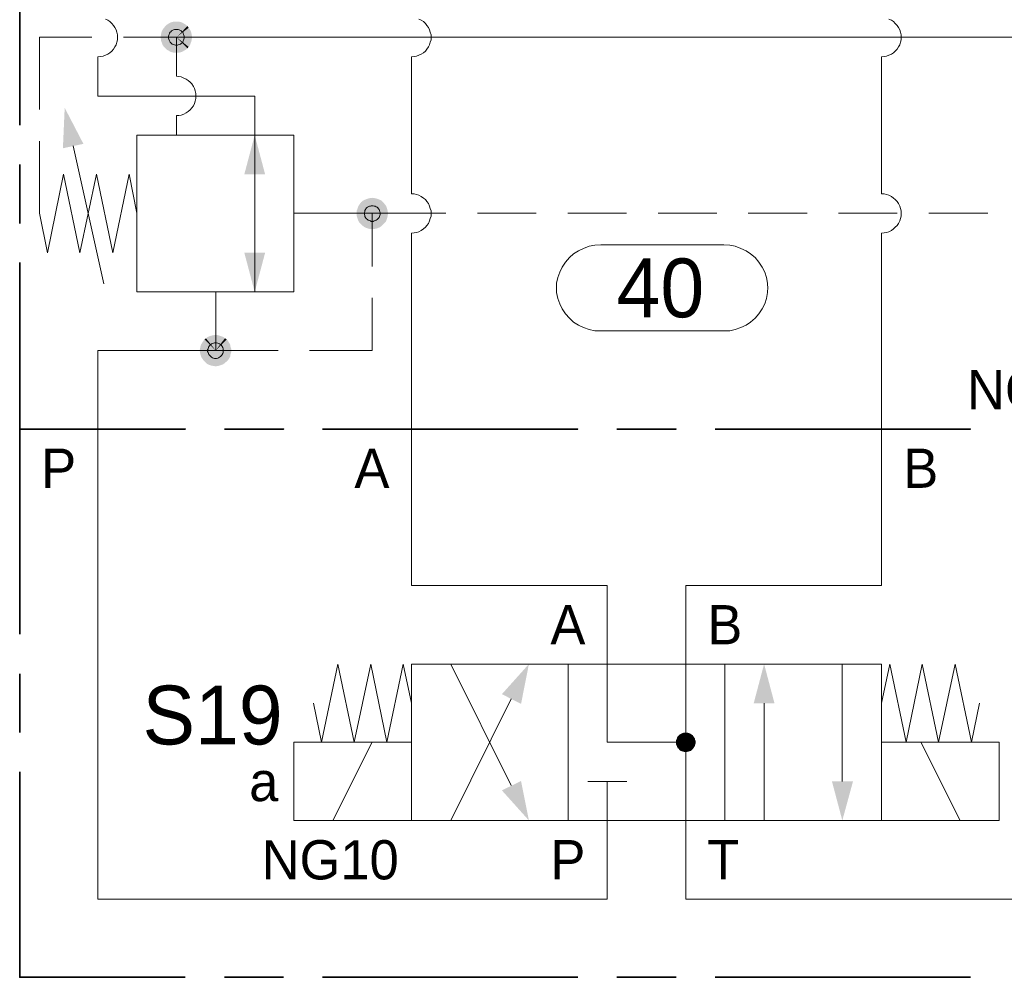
# Model space of a CAD drawing. Header units: millimetres. Extents: x 0 to 203, y 0 to 47.
# Tile 54 of 196: x 5 to 6.98, y 28.56 to 30.48. Entities that reach past the tile are written whole.
import ezdxf

# ---------------------------------------------------------------- set-up
doc = ezdxf.new("R2010")
doc.units = ezdxf.units.MM
for name, color, linetype in [('PDF_Geomertry', 7, 'Continuous'), ('PDF_Solid Fills', 7, 'Continuous'), ('PDF_Text', 7, 'Continuous')]:
    doc.layers.add(name, color=color, linetype=linetype)
doc.styles.add('PDF Arial', font='txt')

msp = doc.modelspace()

# ---------------------------------------------------------------- hatches: boundary and pattern name
at = {"layer": 'PDF_Solid Fills', "transparency": 33554559}
for points in [[(5.316, 30.4415), (5.3076, 30.4721), (5.3118, 30.4729)], [(5.316, 30.4415), (5.3118, 30.4729), (5.316, 30.4729)], [(5.316, 30.4415), (5.3196, 30.4729), (5.3238, 30.4721)], [(5.316, 30.4415), (5.316, 30.4729), (5.3196, 30.4729)], [(5.316, 30.4415), (5.2854, 30.4499), (5.2868, 30.4535)], [(5.316, 30.4415), (5.2868, 30.4535), (5.2882, 30.4568)], [(5.316, 30.4415), (5.2882, 30.4568), (5.291, 30.4604)], [(5.316, 30.4415), (5.291, 30.4604), (5.2938, 30.4638)], [(5.316, 30.4415), (5.2938, 30.4638), (5.2965, 30.4665)], [(5.316, 30.4415), (5.2965, 30.4665), (5.3001, 30.4687)], [(5.316, 30.4415), (5.3001, 30.4687), (5.3035, 30.4707)], [(5.316, 30.4415), (5.3035, 30.4707), (5.3076, 30.4721)], [(5.316, 30.4415), (5.3238, 30.4721), (5.3279, 30.4707)], [(5.316, 30.4415), (5.3279, 30.4707), (5.3312, 30.4687)], [(5.316, 30.4415), (5.3312, 30.4687), (5.3349, 30.4665)], [(5.316, 30.4415), (5.3349, 30.4665), (5.3382, 30.4638)], [(5.316, 30.4415), (5.3382, 30.4638), (5.3404, 30.4604)], [(5.316, 30.4415), (5.3404, 30.4604), (5.3432, 30.4568)], [(5.316, 30.4415), (5.3432, 30.4568), (5.3446, 30.4535)], [(5.316, 30.4415), (5.3446, 30.4535), (5.346, 30.4499)], [(5.316, 30.4415), (5.284, 30.4415), (5.2849, 30.4457)], [(5.316, 30.4415), (5.2849, 30.4374), (5.284, 30.4415)], [(5.316, 30.4415), (5.2849, 30.4457), (5.2854, 30.4499)], [(5.316, 30.4415), (5.2854, 30.4332), (5.2849, 30.4374)], [(5.316, 30.4415), (5.2868, 30.4299), (5.2854, 30.4332)], [(5.316, 30.4415), (5.2882, 30.4257), (5.2868, 30.4299)], [(5.316, 30.4415), (5.291, 30.4221), (5.2882, 30.4257)], [(5.316, 30.4415), (5.2938, 30.4193), (5.291, 30.4221)], [(5.316, 30.4415), (5.2965, 30.4165), (5.2938, 30.4193)], [(5.316, 30.4415), (5.3001, 30.4146), (5.2965, 30.4165)], [(5.316, 30.4415), (5.3035, 30.4124), (5.3001, 30.4146)], [(5.316, 30.4415), (5.3076, 30.411), (5.3035, 30.4124)], [(5.316, 30.4415), (5.3118, 30.4104), (5.3076, 30.411)], [(5.316, 30.4415), (5.316, 30.4104), (5.3118, 30.4104)], [(5.316, 30.4415), (5.346, 30.4499), (5.3465, 30.4457)], [(5.316, 30.4415), (5.3465, 30.4457), (5.3474, 30.4415)], [(5.316, 30.4415), (5.3196, 30.4104), (5.316, 30.4104)], [(5.316, 30.4415), (5.3238, 30.411), (5.3196, 30.4104)], [(5.316, 30.4415), (5.3279, 30.4124), (5.3238, 30.411)], [(5.316, 30.4415), (5.3312, 30.4146), (5.3279, 30.4124)], [(5.316, 30.4415), (5.3349, 30.4165), (5.3312, 30.4146)], [(5.316, 30.4415), (5.3382, 30.4193), (5.3349, 30.4165)], [(5.316, 30.4415), (5.3404, 30.4221), (5.3382, 30.4193)], [(5.316, 30.4415), (5.3432, 30.4257), (5.3404, 30.4221)], [(5.316, 30.4415), (5.3446, 30.4299), (5.3432, 30.4257)], [(5.316, 30.4415), (5.346, 30.4332), (5.3446, 30.4299)], [(5.316, 30.4415), (5.3465, 30.4374), (5.346, 30.4332)], [(5.316, 30.4415), (5.3474, 30.4415), (5.3465, 30.4374)], [(5.7085, 30.0882), (5.6965, 30.1165), (5.7007, 30.1179)], [(5.7085, 30.0882), (5.7007, 30.1179), (5.7043, 30.1187)], [(5.7085, 30.0882), (5.7043, 30.1187), (5.7085, 30.1193)], [(5.7085, 30.0882), (5.7085, 30.1193), (5.7126, 30.1187)], [(5.7085, 30.0882), (5.7126, 30.1187), (5.7168, 30.1179)], [(5.7085, 30.0882), (5.7168, 30.1179), (5.721, 30.1165)], [(5.7085, 30.0882), (5.6785, 30.0957), (5.6799, 30.0999)], [(5.7085, 30.0882), (5.6799, 30.0999), (5.6813, 30.1035)], [(5.7085, 30.0882), (5.6813, 30.1035), (5.6835, 30.1068)], [(5.7085, 30.0882), (5.6835, 30.1068), (5.6862, 30.1104)], [(5.7085, 30.0882), (5.6862, 30.1104), (5.6896, 30.1132)], [(5.7085, 30.0882), (5.6896, 30.1132), (5.6932, 30.1151)], [(5.7085, 30.0882), (5.6932, 30.1151), (5.6965, 30.1165)], [(5.7085, 30.0882), (5.721, 30.1165), (5.7243, 30.1151)], [(5.7085, 30.0882), (5.7243, 30.1151), (5.7279, 30.1132)], [(5.7085, 30.0882), (5.7279, 30.1132), (5.7307, 30.1104)], [(5.7085, 30.0882), (5.7307, 30.1104), (5.7335, 30.1068)], [(5.7085, 30.0882), (5.7335, 30.1068), (5.7362, 30.1035)], [(5.7085, 30.0882), (5.7362, 30.1035), (5.7376, 30.0999)], [(5.7085, 30.0882), (5.7376, 30.0999), (5.739, 30.0957)], [(5.7085, 30.0882), (5.6771, 30.0924), (5.6785, 30.0957)], [(5.7085, 30.0882), (5.6771, 30.0882), (5.6771, 30.0924)], [(5.7085, 30.0882), (5.6771, 30.084), (5.6771, 30.0882)], [(5.7085, 30.0882), (5.6785, 30.0799), (5.6771, 30.084)], [(5.7085, 30.0882), (5.6799, 30.0757), (5.6785, 30.0799)], [(5.7085, 30.0882), (5.6813, 30.0721), (5.6799, 30.0757)], [(5.7085, 30.0882), (5.6835, 30.0688), (5.6813, 30.0721)], [(5.7085, 30.0882), (5.6862, 30.066), (5.6835, 30.0688)], [(5.7085, 30.0882), (5.6896, 30.0632), (5.6862, 30.066)], [(5.7085, 30.0882), (5.6932, 30.0604), (5.6896, 30.0632)], [(5.7085, 30.0882), (5.6965, 30.059), (5.6932, 30.0604)], [(5.7085, 30.0882), (5.7007, 30.0576), (5.6965, 30.059)], [(5.7085, 30.0882), (5.7043, 30.0568), (5.7007, 30.0576)], [(5.7085, 30.0882), (5.7085, 30.0563), (5.7043, 30.0568)], [(5.7085, 30.0882), (5.739, 30.0957), (5.7396, 30.0924)], [(5.7085, 30.0882), (5.7396, 30.0924), (5.7404, 30.0882)], [(5.7085, 30.0882), (5.7126, 30.0568), (5.7085, 30.0563)], [(5.7085, 30.0882), (5.7168, 30.0576), (5.7126, 30.0568)], [(5.7085, 30.0882), (5.721, 30.059), (5.7168, 30.0576)], [(5.7085, 30.0882), (5.7243, 30.0604), (5.721, 30.059)], [(5.7085, 30.0882), (5.7279, 30.0632), (5.7243, 30.0604)], [(5.7085, 30.0882), (5.7307, 30.066), (5.7279, 30.0632)], [(5.7085, 30.0882), (5.7335, 30.0688), (5.7307, 30.066)], [(5.7085, 30.0882), (5.7362, 30.0721), (5.7335, 30.0688)], [(5.7085, 30.0882), (5.7376, 30.0757), (5.7362, 30.0721)], [(5.7085, 30.0882), (5.739, 30.0799), (5.7376, 30.0757)], [(5.7085, 30.0882), (5.7396, 30.084), (5.739, 30.0799)], [(5.7085, 30.0882), (5.7404, 30.0882), (5.7396, 30.084)], [(5.3946, 29.8132), (5.3785, 29.8401), (5.3821, 29.8415)], [(5.3946, 29.8132), (5.3821, 29.8415), (5.3862, 29.8429)], [(5.3946, 29.8132), (5.3862, 29.8429), (5.3904, 29.8437)], [(5.3946, 29.8132), (5.3904, 29.8437), (5.3946, 29.8443)], [(5.3946, 29.8132), (5.3946, 29.8443), (5.3988, 29.8437)], [(5.3946, 29.8132), (5.3988, 29.8437), (5.4021, 29.8429)], [(5.3946, 29.8132), (5.4021, 29.8429), (5.4063, 29.8415)], [(5.3946, 29.8132), (5.4063, 29.8415), (5.4099, 29.8401)], [(5.3946, 29.8132), (5.3632, 29.8165), (5.364, 29.8207)], [(5.3946, 29.8132), (5.364, 29.8207), (5.3654, 29.8249)], [(5.3946, 29.8132), (5.3654, 29.8249), (5.3674, 29.8285)], [(5.3946, 29.8132), (5.3674, 29.8285), (5.3696, 29.8318)], [(5.3946, 29.8132), (5.3696, 29.8318), (5.3724, 29.8354)], [(5.3946, 29.8132), (5.3724, 29.8354), (5.3751, 29.8374)], [(5.3946, 29.8132), (5.3751, 29.8374), (5.3785, 29.8401)], [(5.3946, 29.8132), (5.4099, 29.8401), (5.4132, 29.8374)], [(5.3946, 29.8132), (5.4132, 29.8374), (5.4168, 29.8354)], [(5.3946, 29.8132), (5.4168, 29.8354), (5.4196, 29.8318)], [(5.3946, 29.8132), (5.4196, 29.8318), (5.4215, 29.8285)], [(5.3946, 29.8132), (5.4215, 29.8285), (5.4237, 29.8249)], [(5.3946, 29.8132), (5.4237, 29.8249), (5.4243, 29.8207)], [(5.3946, 29.8132), (5.4243, 29.8207), (5.4257, 29.8165)], [(5.3946, 29.8132), (5.3626, 29.8132), (5.3632, 29.8165)], [(5.3946, 29.8132), (5.3632, 29.809), (5.3626, 29.8132)], [(5.3946, 29.8132), (5.364, 29.8049), (5.3632, 29.809)], [(5.3946, 29.8132), (5.3654, 29.8007), (5.364, 29.8049)], [(5.3946, 29.8132), (5.3674, 29.7971), (5.3654, 29.8007)], [(5.3946, 29.8132), (5.3696, 29.7938), (5.3674, 29.7971)], [(5.3946, 29.8132), (5.3724, 29.791), (5.3696, 29.7938)], [(5.3946, 29.8132), (5.3751, 29.7882), (5.3724, 29.791)], [(5.3946, 29.8132), (5.3785, 29.7854), (5.3751, 29.7882)], [(5.3946, 29.8132), (5.3821, 29.784), (5.3785, 29.7854)], [(5.3946, 29.8132), (5.3862, 29.7826), (5.3821, 29.784)], [(5.3946, 29.8132), (5.3904, 29.7818), (5.3862, 29.7826)], [(5.3946, 29.8132), (5.3946, 29.7813), (5.3904, 29.7818)], [(5.3946, 29.8132), (5.4257, 29.8165), (5.4257, 29.8132)], [(5.3946, 29.8132), (5.3988, 29.7818), (5.3946, 29.7813)], [(5.3946, 29.8132), (5.4021, 29.7826), (5.3988, 29.7818)], [(5.3946, 29.8132), (5.4063, 29.784), (5.4021, 29.7826)], [(5.3946, 29.8132), (5.4099, 29.7854), (5.4063, 29.784)], [(5.3946, 29.8132), (5.4132, 29.7882), (5.4099, 29.7854)], [(5.3946, 29.8132), (5.4168, 29.791), (5.4132, 29.7882)], [(5.3946, 29.8132), (5.4196, 29.7938), (5.4168, 29.791)], [(5.3946, 29.8132), (5.4215, 29.7971), (5.4196, 29.7938)], [(5.3946, 29.8132), (5.4237, 29.8007), (5.4215, 29.7971)], [(5.3946, 29.8132), (5.4243, 29.8049), (5.4237, 29.8007)], [(5.3946, 29.8132), (5.4257, 29.809), (5.4243, 29.8049)], [(5.3946, 29.8132), (5.4257, 29.8132), (5.4257, 29.809)], [(6.3376, 29.0271), (6.3182, 29.0318), (6.3196, 29.0346)], [(6.3376, 29.0271), (6.3182, 29.0299), (6.3182, 29.0318)], [(6.3376, 29.0271), (6.3196, 29.0346), (6.3201, 29.0368)], [(6.3376, 29.0271), (6.3201, 29.0368), (6.3215, 29.0388)], [(6.3376, 29.0271), (6.3215, 29.0388), (6.3238, 29.041)], [(6.3376, 29.0271), (6.3238, 29.041), (6.3251, 29.0424)], [(6.3376, 29.0271), (6.3251, 29.0424), (6.3279, 29.0438)], [(6.3376, 29.0271), (6.3279, 29.0438), (6.3299, 29.0451)], [(6.3376, 29.0271), (6.3299, 29.0451), (6.3321, 29.0457)], [(6.3376, 29.0271), (6.3321, 29.0457), (6.3349, 29.0465)], [(6.3376, 29.0271), (6.3349, 29.0465), (6.3376, 29.0465)], [(6.3376, 29.0271), (6.3396, 29.0465), (6.3424, 29.0457)], [(6.3376, 29.0271), (6.3376, 29.0465), (6.3396, 29.0465)], [(6.3376, 29.0271), (6.3424, 29.0457), (6.3446, 29.0451)], [(6.3376, 29.0271), (6.3446, 29.0451), (6.3474, 29.0438)], [(6.3376, 29.0271), (6.3474, 29.0438), (6.3493, 29.0424)], [(6.3376, 29.0271), (6.3493, 29.0424), (6.3515, 29.041)], [(6.3376, 29.0271), (6.3515, 29.041), (6.3529, 29.0388)], [(6.3376, 29.0271), (6.3529, 29.0388), (6.3543, 29.0368)], [(6.3376, 29.0271), (6.3543, 29.0368), (6.3557, 29.0346)], [(6.3376, 29.0271), (6.3557, 29.0346), (6.3563, 29.0318)], [(6.3376, 29.0271), (6.3563, 29.0318), (6.3571, 29.0299)], [(6.3376, 29.0271), (6.3174, 29.0271), (6.3182, 29.0299)], [(6.3376, 29.0271), (6.3182, 29.0243), (6.3174, 29.0271)], [(6.3376, 29.0271), (6.3182, 29.0221), (6.3182, 29.0243)], [(6.3376, 29.0271), (6.3196, 29.0193), (6.3182, 29.0221)], [(6.3376, 29.0271), (6.3201, 29.0174), (6.3196, 29.0193)], [(6.3376, 29.0271), (6.3215, 29.0151), (6.3201, 29.0174)], [(6.3376, 29.0271), (6.3238, 29.0132), (6.3215, 29.0151)], [(6.3376, 29.0271), (6.3251, 29.011), (6.3238, 29.0132)], [(6.3376, 29.0271), (6.3279, 29.0096), (6.3251, 29.011)], [(6.3376, 29.0271), (6.3299, 29.009), (6.3279, 29.0096)], [(6.3376, 29.0271), (6.3321, 29.0082), (6.3299, 29.009)], [(6.3376, 29.0271), (6.3349, 29.0076), (6.3321, 29.0082)], [(6.3376, 29.0271), (6.3376, 29.0076), (6.3349, 29.0076)], [(6.3376, 29.0271), (6.3571, 29.0299), (6.3571, 29.0271)], [(6.3376, 29.0271), (6.3396, 29.0076), (6.3376, 29.0076)], [(6.3376, 29.0271), (6.3424, 29.0082), (6.3396, 29.0076)], [(6.3376, 29.0271), (6.3446, 29.009), (6.3424, 29.0082)], [(6.3376, 29.0271), (6.3474, 29.0096), (6.3446, 29.009)], [(6.3376, 29.0271), (6.3493, 29.011), (6.3474, 29.0096)], [(6.3376, 29.0271), (6.3515, 29.0132), (6.3493, 29.011)], [(6.3376, 29.0271), (6.3529, 29.0151), (6.3515, 29.0132)], [(6.3376, 29.0271), (6.3543, 29.0174), (6.3529, 29.0151)], [(6.3376, 29.0271), (6.3557, 29.0193), (6.3543, 29.0174)], [(6.3376, 29.0271), (6.3563, 29.0221), (6.3557, 29.0193)], [(6.3376, 29.0271), (6.3571, 29.0243), (6.3563, 29.0221)], [(6.3376, 29.0271), (6.3571, 29.0271), (6.3571, 29.0243)]]:
    msp.add_hatch(color=256, dxfattribs=at).paths.add_polyline_path(points)

# ---------------------------------------------------------------- linework, layer by layer
at = {"layer": 'PDF_Geomertry', "lineweight": 35}
for points in [[(5.0015, 30.2651), (5.0015, 30.5985), (5.3335, 30.5985), (5.0015, 30.5985), (5.0015, 30.9326)], [(5.0015, 30.0679), (5.0015, 30.186)], [(5.0015, 29.9896), (5.0015, 29.6554), (5.3335, 29.6554), (5.0015, 29.6554), (5.0015, 29.2437)], [(5.0015, 29.1646), (5.0015, 29.0465)], [(5.0015, 28.9679), (5.0015, 28.5554), (5.3335, 28.5554)], [(5.4126, 28.5554), (5.5307, 28.5554)], [(5.609, 28.5554), (6.121, 28.5554)], [(6.1993, 28.5554), (6.3182, 28.5554)], [(6.3965, 28.5554), (6.9085, 28.5554)]]:
    msp.add_lwpolyline(points, dxfattribs=at)
at = {"layer": 'PDF_Geomertry', "lineweight": 15}
for points in [[(5.1737, 30.4776), (5.1785, 30.4757), (5.1826, 30.4729), (5.1862, 30.4693), (5.1896, 30.4651), (5.1924, 30.461), (5.1951, 30.4563), (5.1965, 30.4513), (5.1974, 30.4465), (5.1979, 30.4415), (5.1974, 30.436), (5.1965, 30.4313), (5.1951, 30.4263), (5.1924, 30.4221), (5.1896, 30.4174), (5.1862, 30.4138), (5.1826, 30.4104), (5.1785, 30.4076), (5.1737, 30.4054), (5.1688, 30.4035), (5.164, 30.4026), (5.1585, 30.4021), (5.164, 30.4026), (5.1688, 30.4035), (5.1737, 30.4054), (5.1785, 30.4076), (5.1826, 30.4104), (5.1862, 30.4138), (5.1896, 30.4174), (5.1924, 30.4221), (5.1951, 30.4263), (5.1965, 30.4313), (5.1974, 30.436), (5.1979, 30.4415), (5.1974, 30.4465), (5.1965, 30.4513), (5.1951, 30.4563), (5.1924, 30.461), (5.1896, 30.4651), (5.1862, 30.4693), (5.1826, 30.4729), (5.1785, 30.4757), (5.1737, 30.4776)], [(5.7876, 30.1271), (5.7876, 30.4021), (5.7924, 30.4026), (5.7974, 30.4035), (5.8021, 30.4054), (5.8071, 30.4076), (5.8112, 30.4104), (5.8154, 30.4138), (5.8182, 30.4174), (5.8215, 30.4221), (5.8238, 30.4263), (5.8251, 30.4313), (5.8265, 30.436), (5.8265, 30.4415), (5.8265, 30.4465), (5.8251, 30.4513), (5.8238, 30.4563), (5.8215, 30.461), (5.8182, 30.4651), (5.8154, 30.4693), (5.8112, 30.4729), (5.8071, 30.4757), (5.8021, 30.4776)], [(5.8021, 30.4776), (5.8071, 30.4757), (5.8112, 30.4729), (5.8154, 30.4693), (5.8182, 30.4651), (5.8215, 30.461), (5.8238, 30.4563), (5.8251, 30.4513), (5.8265, 30.4465), (5.8265, 30.4415), (5.8265, 30.436), (5.8251, 30.4313), (5.8238, 30.4263), (5.8215, 30.4221), (5.8182, 30.4174), (5.8154, 30.4138), (5.8112, 30.4104), (5.8071, 30.4076), (5.8021, 30.4054), (5.7974, 30.4035), (5.7924, 30.4026), (5.7876, 30.4021)], [(6.7451, 30.4776), (6.7501, 30.4757), (6.7543, 30.4729), (6.7576, 30.4693), (6.7612, 30.4651), (6.764, 30.461), (6.7668, 30.4563), (6.7682, 30.4513), (6.7696, 30.4465), (6.7696, 30.4415), (6.7696, 30.436), (6.7682, 30.4313), (6.7668, 30.4263), (6.764, 30.4221), (6.7612, 30.4174), (6.7576, 30.4138), (6.7543, 30.4104), (6.7501, 30.4076), (6.7451, 30.4054), (6.7404, 30.4035), (6.7354, 30.4026), (6.7299, 30.4021), (6.7354, 30.4026), (6.7404, 30.4035), (6.7451, 30.4054), (6.7501, 30.4076), (6.7543, 30.4104), (6.7576, 30.4138), (6.7612, 30.4174), (6.764, 30.4221), (6.7668, 30.4263), (6.7682, 30.4313), (6.7696, 30.436), (6.7696, 30.4415), (6.7696, 30.4465), (6.7682, 30.4513), (6.7668, 30.4563), (6.764, 30.461), (6.7612, 30.4651), (6.7576, 30.4693), (6.7543, 30.4729), (6.7501, 30.4757), (6.7451, 30.4776)], [(5.041, 30.2965), (5.041, 30.4415), (5.1465, 30.4415)], [(5.2099, 30.4415), (5.316, 30.4415)], [(7.359, 30.4415), (5.316, 30.4415), (5.316, 30.3632), (5.321, 30.3624), (5.3257, 30.3618), (5.3307, 30.3596), (5.3354, 30.3576), (5.3396, 30.3549), (5.3437, 30.3513), (5.3465, 30.3479), (5.3501, 30.3429), (5.3521, 30.3388), (5.3535, 30.334), (5.3549, 30.3285), (5.3549, 30.3235), (5.3549, 30.3188), (5.3535, 30.3132), (5.3521, 30.3082), (5.3501, 30.304), (5.3465, 30.2999), (5.3437, 30.2957), (5.3396, 30.2924), (5.3354, 30.2896), (5.3307, 30.2874), (5.3257, 30.2854), (5.321, 30.2846), (5.316, 30.2846), (5.321, 30.2846), (5.3257, 30.2854), (5.3307, 30.2874), (5.3354, 30.2896), (5.3396, 30.2924), (5.3437, 30.2957), (5.3465, 30.2999), (5.3501, 30.304), (5.3521, 30.3082), (5.3535, 30.3132), (5.3549, 30.3188), (5.3549, 30.3235), (5.3549, 30.3285), (5.3535, 30.334), (5.3521, 30.3388), (5.3501, 30.3429), (5.3465, 30.3479), (5.3437, 30.3513), (5.3396, 30.3549), (5.3354, 30.3576), (5.3307, 30.3596), (5.3257, 30.3618), (5.321, 30.3624), (5.316, 30.3632)], [(5.1585, 30.4021), (5.1585, 30.3235), (5.4729, 30.3235), (5.4729, 30.2451), (5.4729, 30.009)], [(6.7299, 30.1271), (6.7354, 30.1271), (6.7404, 30.1257), (6.7451, 30.1243), (6.7501, 30.1221), (6.7543, 30.1187), (6.7576, 30.116), (6.7612, 30.1118), (6.764, 30.1076), (6.7668, 30.1026), (6.7682, 30.0979), (6.7696, 30.0929), (6.7696, 30.0882), (6.7696, 30.0826), (6.7682, 30.0776), (6.7668, 30.0729), (6.764, 30.0679), (6.7612, 30.0637), (6.7576, 30.0604), (6.7543, 30.0568), (6.7501, 30.054), (6.7451, 30.0513), (6.7404, 30.0499), (6.7354, 30.0493), (6.7299, 30.0485), (6.7354, 30.0493), (6.7404, 30.0499), (6.7451, 30.0513), (6.7501, 30.054), (6.7543, 30.0568), (6.7576, 30.0604), (6.7612, 30.0637), (6.764, 30.0679), (6.7668, 30.0729), (6.7682, 30.0776), (6.7696, 30.0826), (6.7696, 30.0882), (6.7696, 30.0929), (6.7682, 30.0979), (6.7668, 30.1026), (6.764, 30.1076), (6.7612, 30.1118), (6.7576, 30.116), (6.7543, 30.1187), (6.7501, 30.1221), (6.7451, 30.1243), (6.7404, 30.1257), (6.7354, 30.1271), (6.7299, 30.1271), (6.7299, 30.4021)], [(5.316, 30.2846), (5.316, 30.2451)], [(5.2368, 30.0882), (5.221, 30.1665), (5.1882, 30.009), (5.1557, 30.1665), (5.1224, 30.009), (5.0896, 30.1665), (5.0571, 30.009), (5.041, 30.0882), (5.041, 30.2332)], [(5.1701, 29.9465), (5.109, 30.2235)], [(5.4729, 29.9304), (5.4729, 30.1665)], [(7.359, 28.7124), (6.3376, 28.7124), (6.3376, 28.8701), (6.3376, 29.0271), (6.1799, 29.0271), (6.1799, 29.184), (6.1799, 29.3415), (5.7876, 29.3415), (5.7876, 29.6554), (5.7876, 30.0485), (5.7924, 30.0493), (5.7974, 30.0499), (5.8021, 30.0513), (5.8071, 30.054), (5.8112, 30.0568), (5.8154, 30.0604), (5.8182, 30.0637), (5.8215, 30.0679), (5.8238, 30.0729), (5.8251, 30.0776), (5.8265, 30.0826), (5.8265, 30.0882), (5.8265, 30.0929), (5.8251, 30.0979), (5.8238, 30.1026), (5.8215, 30.1076), (5.8182, 30.1118), (5.8154, 30.116), (5.8112, 30.1187), (5.8071, 30.1221), (5.8021, 30.1243), (5.7974, 30.1257), (5.7924, 30.1271), (5.7876, 30.1271), (5.7924, 30.1271), (5.7974, 30.1257), (5.8021, 30.1243), (5.8071, 30.1221), (5.8112, 30.1187), (5.8154, 30.116), (5.8182, 30.1118), (5.8215, 30.1076), (5.8238, 30.1026), (5.8251, 30.0979), (5.8265, 30.0929), (5.8265, 30.0882), (5.8265, 30.0826), (5.8251, 30.0776), (5.8238, 30.0729), (5.8215, 30.0679), (5.8182, 30.0637), (5.8154, 30.0604), (5.8112, 30.0568), (5.8071, 30.054), (5.8021, 30.0513), (5.7974, 30.0499), (5.7924, 30.0493), (5.7876, 30.0485)], [(5.8563, 30.0882), (5.7085, 30.0882), (5.5515, 30.0882)], [(5.7085, 29.9818), (5.7085, 30.0882)], [(6.0376, 30.0882), (5.9196, 30.0882)], [(6.2187, 30.0882), (6.1007, 30.0882)], [(6.4001, 30.0882), (6.2821, 30.0882)], [(6.5807, 30.0882), (6.4626, 30.0882)], [(6.7618, 30.0882), (6.6437, 30.0882)], [(6.9432, 30.0882), (6.8251, 30.0882)], [(6.3376, 29.0271), (6.3376, 29.184), (6.3376, 29.3415), (6.7299, 29.3415), (6.7299, 29.6554), (6.7299, 30.0485)], [(5.3946, 29.9304), (5.3946, 29.8132), (5.1585, 29.8132), (5.1585, 29.6554), (5.1585, 28.7124), (6.1799, 28.7124), (6.1799, 28.8701), (6.1799, 28.9485)], [(5.5826, 29.8132), (5.7085, 29.8132), (5.7085, 29.9188)], [(5.3946, 29.8132), (5.5201, 29.8132)], [(5.7876, 29.1054), (5.771, 29.184), (5.7382, 29.0271), (5.7057, 29.184), (5.6724, 29.0271), (5.6396, 29.184), (5.6071, 29.0271), (5.591, 29.1054)], [(5.866, 29.184), (5.9876, 28.9401)], [(6.6515, 29.184), (6.6515, 28.9485)], [(6.7299, 29.1054), (6.7465, 29.184), (6.7793, 29.0271), (6.8118, 29.184), (6.8446, 29.0271), (6.8779, 29.184), (6.9104, 29.0271), (6.9265, 29.1054)], [(5.866, 28.8701), (5.9876, 29.1138)], [(6.4946, 28.8701), (6.4946, 29.1054)], [(5.6299, 28.8701), (5.7085, 29.0271)], [(6.8876, 28.8701), (6.809, 29.0271)], [(6.141, 28.9485), (6.2196, 28.9485)]]:
    msp.add_lwpolyline(points, dxfattribs=at)
at = {"layer": 'PDF_Geomertry', "lineweight": 0}
for points in [[(5.3001, 30.4415), (5.3001, 30.4396), (5.3007, 30.4374), (5.3015, 30.4354), (5.3021, 30.434), (5.3035, 30.4318), (5.3049, 30.4304), (5.3063, 30.429), (5.3076, 30.4276), (5.3099, 30.4271), (5.3118, 30.4263), (5.314, 30.4257), (5.316, 30.4257), (5.3182, 30.4257), (5.3196, 30.4263), (5.3215, 30.4271), (5.3238, 30.4276), (5.3251, 30.429), (5.3271, 30.4304), (5.3285, 30.4318), (5.3293, 30.434), (5.3299, 30.4354), (5.3307, 30.4374), (5.3312, 30.4396), (5.3312, 30.4415), (5.3312, 30.4438), (5.3307, 30.4457), (5.3299, 30.4471), (5.3293, 30.4493), (5.3285, 30.4513), (5.3271, 30.4526), (5.3251, 30.454), (5.3238, 30.4549), (5.3215, 30.4563), (5.3196, 30.4568), (5.3182, 30.4568), (5.316, 30.4568), (5.314, 30.4568), (5.3118, 30.4568), (5.3099, 30.4563), (5.3076, 30.4549), (5.3063, 30.454), (5.3049, 30.4526), (5.3035, 30.4513), (5.3021, 30.4493), (5.3015, 30.4471), (5.3007, 30.4457), (5.3001, 30.4438), (5.3001, 30.4415)], [(5.6932, 30.0882), (5.6932, 30.086), (5.6938, 30.084), (5.6938, 30.0818), (5.6951, 30.0799), (5.696, 30.0785), (5.6974, 30.0771), (5.6993, 30.0757), (5.7007, 30.0743), (5.7029, 30.0735), (5.7049, 30.0729), (5.7062, 30.0721), (5.7085, 30.0721), (5.7104, 30.0721), (5.7126, 30.0729), (5.7146, 30.0735), (5.7168, 30.0743), (5.7182, 30.0757), (5.7196, 30.0771), (5.721, 30.0785), (5.7224, 30.0799), (5.7229, 30.0818), (5.7238, 30.084), (5.7243, 30.086), (5.7243, 30.0882), (5.7243, 30.0901), (5.7238, 30.0915), (5.7229, 30.0937), (5.7224, 30.0957), (5.721, 30.0971), (5.7196, 30.0993), (5.7182, 30.1007), (5.7168, 30.1013), (5.7146, 30.1026), (5.7126, 30.1026), (5.7104, 30.1035), (5.7085, 30.1035), (5.7062, 30.1035), (5.7049, 30.1026), (5.7029, 30.1026), (5.7007, 30.1013), (5.6993, 30.1007), (5.6974, 30.0993), (5.696, 30.0971), (5.6951, 30.0957), (5.6938, 30.0937), (5.6938, 30.0915), (5.6932, 30.0901), (5.6932, 30.0882)], [(5.3785, 29.8132), (5.3785, 29.811), (5.3793, 29.809), (5.3799, 29.8068), (5.3807, 29.8049), (5.3821, 29.8035), (5.3835, 29.8021), (5.3849, 29.8007), (5.3862, 29.7993), (5.3882, 29.7985), (5.3904, 29.7979), (5.3924, 29.7971), (5.3946, 29.7971), (5.3965, 29.7971), (5.3988, 29.7979), (5.4001, 29.7985), (5.4021, 29.7993), (5.4043, 29.8007), (5.4057, 29.8021), (5.4071, 29.8035), (5.4076, 29.8049), (5.409, 29.8068), (5.4099, 29.809), (5.4099, 29.811), (5.4099, 29.8132), (5.4099, 29.8146), (5.4099, 29.8165), (5.409, 29.8188), (5.4076, 29.8207), (5.4071, 29.8221), (5.4057, 29.8243), (5.4043, 29.8249), (5.4021, 29.8263), (5.4001, 29.8271), (5.3988, 29.8276), (5.3965, 29.8285), (5.3946, 29.8285), (5.3924, 29.8285), (5.3904, 29.8276), (5.3882, 29.8271), (5.3862, 29.8263), (5.3849, 29.8249), (5.3835, 29.8243), (5.3821, 29.8221), (5.3807, 29.8207), (5.3799, 29.8188), (5.3793, 29.8165), (5.3785, 29.8146), (5.3785, 29.8132)], [(6.3279, 29.0271), (6.3279, 29.0257), (6.3279, 29.0243), (6.3285, 29.0235), (6.3285, 29.0221), (6.3293, 29.0207), (6.3307, 29.0201), (6.3312, 29.0193), (6.3326, 29.0187), (6.3335, 29.0179), (6.3349, 29.0174), (6.3363, 29.0174), (6.3376, 29.0174), (6.3382, 29.0174), (6.3396, 29.0174), (6.341, 29.0179), (6.3424, 29.0187), (6.3432, 29.0193), (6.3446, 29.0201), (6.3451, 29.0207), (6.346, 29.0221), (6.3465, 29.0235), (6.3465, 29.0243), (6.3474, 29.0257), (6.3474, 29.0271), (6.3474, 29.0285), (6.3465, 29.0299), (6.3465, 29.0304), (6.346, 29.0318), (6.3451, 29.0332), (6.3446, 29.034), (6.3432, 29.0346), (6.3424, 29.0354), (6.341, 29.036), (6.3396, 29.0368), (6.3382, 29.0368), (6.3376, 29.0368), (6.3363, 29.0368), (6.3349, 29.0368), (6.3335, 29.036), (6.3326, 29.0354), (6.3312, 29.0346), (6.3307, 29.034), (6.3293, 29.0332), (6.3285, 29.0318), (6.3285, 29.0304), (6.3279, 29.0299), (6.3279, 29.0285), (6.3279, 29.0271)]]:
    msp.add_lwpolyline(points, close=True, dxfattribs=at)
at = {"layer": 'PDF_Geomertry', "lineweight": 15}
for points in [[(5.5515, 30.2451), (5.2368, 30.2451), (5.2368, 29.9304), (5.5515, 29.9304), (5.5515, 30.2451)], [(6.414, 30.0249), (6.4257, 30.0243), (6.4368, 30.0221), (6.4479, 30.0179), (6.4585, 30.0132), (6.4674, 30.0068), (6.4765, 29.9993), (6.484, 29.9901), (6.4904, 29.9804), (6.496, 29.9701), (6.4993, 29.9596), (6.5015, 29.9479), (6.5021, 29.9368), (6.5021, 29.9401), (6.5015, 29.929), (6.4993, 29.9174), (6.496, 29.9068), (6.4904, 29.8965), (6.484, 29.8868), (6.4765, 29.8776), (6.4674, 29.8701), (6.4585, 29.8638), (6.4479, 29.859), (6.4368, 29.8549), (6.4257, 29.8526), (6.414, 29.8521), (6.1668, 29.8521), (6.1549, 29.8526), (6.1437, 29.8549), (6.1326, 29.859), (6.1224, 29.8638), (6.1126, 29.8701), (6.1043, 29.8776), (6.0965, 29.8868), (6.0896, 29.8965), (6.0849, 29.9068), (6.0812, 29.9174), (6.0785, 29.929), (6.0779, 29.9401), (6.0779, 29.9368), (6.0785, 29.9479), (6.0812, 29.9596), (6.0849, 29.9701), (6.0896, 29.9804), (6.0965, 29.9901), (6.1043, 29.9993), (6.1126, 30.0068), (6.1224, 30.0132), (6.1326, 30.0179), (6.1437, 30.0221), (6.1549, 30.0243), (6.1668, 30.0249), (6.414, 30.0249)], [(5.7876, 28.8701), (6.1015, 28.8701), (6.1015, 29.184), (5.7876, 29.184), (5.7876, 28.8701)], [(6.1015, 29.184), (6.416, 29.184), (6.416, 28.8701), (6.1015, 28.8701), (6.1015, 29.184)], [(6.416, 28.8701), (6.7299, 28.8701), (6.7299, 29.184), (6.416, 29.184), (6.416, 28.8701)], [(5.5515, 28.8701), (5.7876, 28.8701), (5.7876, 29.0271), (5.5515, 29.0271), (5.5515, 28.8701)], [(6.7299, 28.8701), (6.966, 28.8701), (6.966, 29.0271), (6.7299, 29.0271), (6.7299, 28.8701)]]:
    msp.add_lwpolyline(points, close=True, dxfattribs=at)
at = {"layer": 'PDF_Geomertry', "lineweight": 35}
for points in [[(5.4126, 29.6554), (5.5307, 29.6554)], [(5.609, 29.6554), (6.121, 29.6554)], [(6.1993, 29.6554), (6.3182, 29.6554)], [(6.3965, 29.6554), (6.9085, 29.6554)]]:
    msp.add_lwpolyline(points, close=True, dxfattribs=at)
at = {"layer": 'PDF_Solid Fills', "transparency": 33554559}
for points in [[(5.0882, 30.2187), (5.1293, 30.2276), (5.0882, 30.2187), (5.0918, 30.2999)], [(5.4521, 30.1665), (5.4938, 30.1665), (5.4521, 30.1665), (5.4729, 30.2451)], [(5.4938, 30.009), (5.4521, 30.009), (5.4938, 30.009), (5.4729, 29.9304)], [(5.9687, 29.1235), (6.0071, 29.104), (5.9687, 29.1235), (6.0229, 29.184)], [(6.4738, 29.1054), (6.5154, 29.1054), (6.4738, 29.1054), (6.4946, 29.184)], [(6.0071, 28.9493), (5.9687, 28.9304), (6.0071, 28.9493), (6.0229, 28.8701)], [(6.6729, 28.9485), (6.6307, 28.9485), (6.6729, 28.9485), (6.6515, 28.8701)]]:
    msp.add_solid(points, dxfattribs=at)

# ---------------------------------------------------------------- texts
at = {"layer": 'PDF_Text', "attachment_point": 7, "style": 'PDF Arial'}
for s, insert, char_height in [('40', (6.1988, 29.8778), 0.11811), ('NG10', (6.9015, 29.6938), 0.07874), ('P', (5.0446, 29.5374), 0.0787), ('A', (5.6729, 29.5374), 0.0787), ('B', (6.7738, 29.5374), 0.0787), ('A', (6.066, 29.2235), 0.0787), ('B', (6.3807, 29.2235), 0.0787), ('S19', (5.2479, 29.0209), 0.11811), ('a', (5.4618, 28.9077), 0.0787), ('NG10', (5.4868, 28.7507), 0.07874), ('P', (6.066, 28.7521), 0.0787), ('T', (6.3807, 28.7521), 0.0787)]:
    msp.add_mtext(s, dxfattribs=dict(at, insert=insert, char_height=char_height))

doc.saveas('drawing.dxf')
